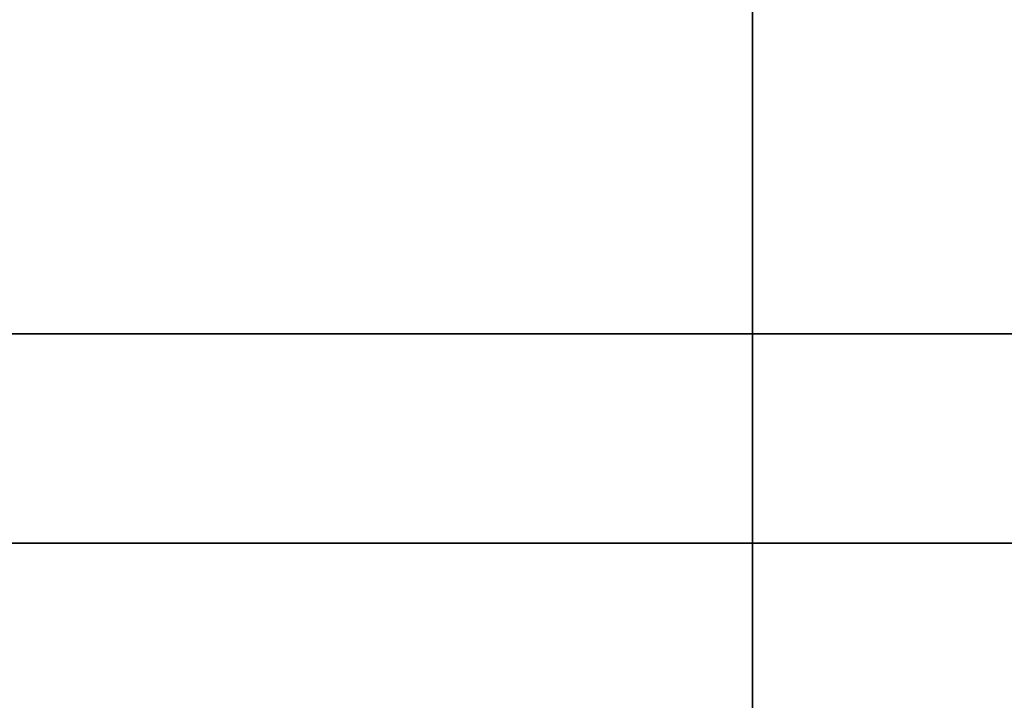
# Model space of a CAD drawing. Header units: centimetres. Extents: x -11246 to 29725, y -11714 to 13666.
# Tile 37 of 79: x 8211 to 13154, y 3417 to 6833. Entities that reach past the tile are written whole.
import ezdxf

# ---------------------------------------------------------------- set-up
doc = ezdxf.new("R2010")
doc.units = ezdxf.units.CM

msp = doc.modelspace()

# ---------------------------------------------------------------- linework, layer by layer
at = {"layer": 'Defpoints', "color": 1}
for points in [[(5945, 5256.25), (11890, 5256.25), (11890, 9461.25), (5945, 9461.25)], [(11890, 5256.25), (17835, 5256.25), (17835, 9461.25), (11890, 9461.25)], [(5945, 4205), (11890, 4205), (11890, 5256.25), (5945, 5256.25)], [(11890, 4205), (17835, 4205), (17835, 5256.25), (11890, 5256.25)], [(5945, 0), (11890, 0), (11890, 4205), (5945, 4205)], [(11890, 0), (17835, 0), (17835, 4205), (11890, 4205)]]:
    msp.add_lwpolyline(points, close=True, dxfattribs=at)

doc.saveas('drawing.dxf')
